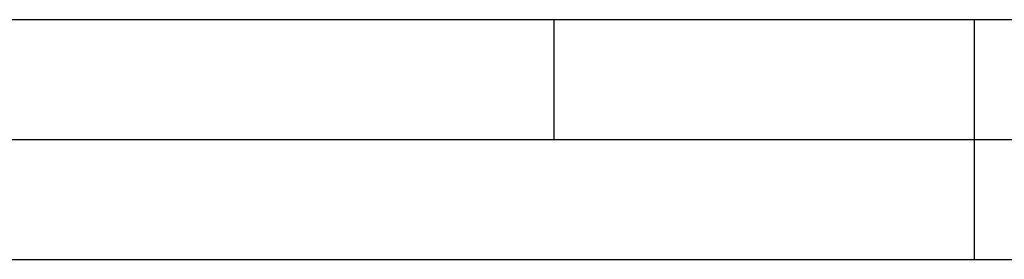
# Model space of a CAD drawing. Header units: millimetres. Extents: x 0 to 420, y 0 to 297.
# Tile 25 of 44: x 195 to 236, y 0 to 10. Entities that reach past the tile are written whole.
import ezdxf

# ---------------------------------------------------------------- set-up
doc = ezdxf.new("R2010")
doc.units = ezdxf.units.MM
doc.header["$LTSCALE"] = 23.1
doc.layers.get('0').update_dxf_attribs({"linetype": 'CONTINUOUS'})

msp = doc.modelspace()

# ---------------------------------------------------------------- linework, layer by layer
at = {"color": 7, "linetype": 'CONTINUOUS'}
for p, q in [((25, 10), (410, 10)), ((232.75, 0), (237.25, 0))]:
    msp.add_line(p, q, dxfattribs=at)
at = {"color": 2, "linetype": 'CONTINUOUS'}
for p, q in [((217.5, 5), (217.5, 10)), ((235, 0), (235, 10)), ((20, 5), (415, 5)), ((0, 0), (232.75, 0))]:
    msp.add_line(p, q, dxfattribs=at)

doc.saveas('drawing.dxf')
